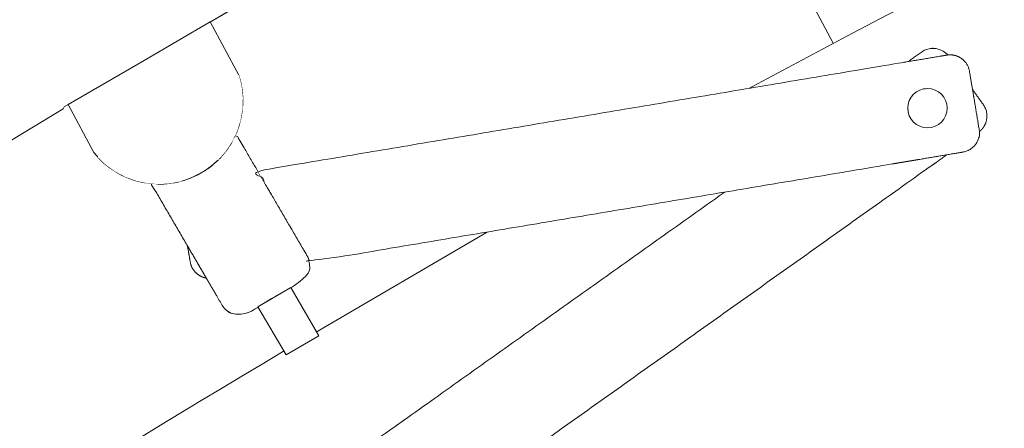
# Model space of a CAD drawing. Header units: metres. Extents: x -45 to 152, y -127 to 99.
# Tile 230 of 256: x -25.795 to -25.494, y -9.28 to -9.156. Entities that reach past the tile are written whole.
import ezdxf

# ---------------------------------------------------------------- set-up
doc = ezdxf.new("R2010")
doc.units = ezdxf.units.M
doc.linetypes.add('Raster 01', pattern=[2, 1, -1])
doc.layers.add('_1.35m (3D)', color=7, linetype='Continuous', lineweight=9)
doc.layers.add('_OG 2 (2D)', color=7, linetype='Continuous', lineweight=9)
doc.layers.add('ACTES-Einrichtung Aufsicht.', color=7, linetype='Continuous', lineweight=9, true_color=0xa6a6a6)
doc.layers.add('AV1-Raster', color=7, linetype='Raster 01', lineweight=9, true_color=0xa6a6a6)

# ---------------------------------------------------------------- blocks, each defined once
blk = doc.blocks.new('Group-2')
at = {"layer": 'AV1-Raster'}
blk.add_line((-25.65, -22.95), (-25.65, 1.35), dxfattribs=at)
blk = doc.blocks.new('1.35m (3D)')
at = {"layer": 'AV1-Raster', "color": 7}
blk.add_blockref('Group-2', (0, 0), dxfattribs=at)
blk = doc.blocks.new('Group-98')
at = {"color": 255, "transparency": 33554687}
blk.add_wipeout([(-25.20296, -10.12188), (-25.18909, -10.11381), (-25.17519, -10.1058), (-25.16126, -10.09784), (-25.1473, -10.08994), (-25.1333, -10.0821), (-25.11927, -10.07431), (-25.10521, -10.06658), (-25.09113, -10.05891), (-24.99266, -10.00728), (-24.8928, -9.95839), (-24.79163, -9.91228), (-24.68922, -9.869), (-24.58565, -9.82857), (-24.48099, -9.79102), (-24.37534, -9.75639), (-24.26877, -9.72469), (-24.26209, -9.72033), (-24.25619, -9.71496), (-24.25122, -9.70871), (-24.2473, -9.70176), (-24.24455, -9.69427), (-24.24301, -9.68644), (-24.24275, -9.67846), (-24.24375, -9.67054), (-24.24377, -9.67048), (-24.24378, -9.67042), (-24.2438, -9.67036), (-24.24381, -9.67029), (-24.24382, -9.67023), (-24.24384, -9.67017), (-24.24385, -9.6701), (-24.24386, -9.67004), (-24.45971, -8.63864), (-24.46271, -8.62938), (-24.46746, -8.62088), (-24.47376, -8.61346), (-24.48138, -8.60741), (-24.49003, -8.60294), (-24.49938, -8.60023), (-24.50908, -8.59939), (-24.51876, -8.60044), (-24.85258, -8.68571), (-25.17859, -8.7972), (-25.49472, -8.93421), (-25.79898, -9.09587), (-26.08946, -9.28116), (-26.36431, -9.48892), (-26.62182, -9.71784), (-26.86034, -9.96647), (-26.86039, -9.96653), (-26.86044, -9.96658), (-26.86049, -9.96664), (-26.86054, -9.9667), (-26.86059, -9.96676), (-26.86064, -9.96682), (-26.86069, -9.96687), (-26.86074, -9.96693), (-26.86033, -9.96647), (-26.866, -9.97438), (-26.87003, -9.98324), (-26.87227, -9.99271), (-26.87263, -10.00244), (-26.87109, -10.01205), (-26.86772, -10.02119), (-26.86265, -10.02949), (-26.85606, -10.03666), (-26.07075, -10.73932), (-26.0645, -10.74408), (-26.05758, -10.74781), (-26.05016, -10.7504), (-26.04243, -10.7518), (-26.03458, -10.75197), (-26.02679, -10.75091), (-26.01926, -10.74865), (-26.01219, -10.74523), (-25.9201, -10.65629), (-25.82522, -10.57033), (-25.72765, -10.48744), (-25.62748, -10.40771), (-25.52482, -10.33121), (-25.41978, -10.25802), (-25.31245, -10.18822)], dxfattribs=at).dxf.layer = 'ACTES-Einrichtung Aufsicht.'
at = {"layer": 'ACTES-Einrichtung Aufsicht.', "transparency": 33554534, "flags": 128}
blk.add_lwpolyline([(-25.20296, -10.12188, -0.008083), (-25.09113, -10.05891, -0.055453), (-24.26877, -9.72469, 0.330906), (-24.24375, -9.67054, -0.002569), (-24.24386, -9.67004), (-24.45971, -8.63864, 0.41107), (-24.51876, -8.60044, 0.160224), (-26.86034, -9.96647, 0.00305), (-26.86074, -9.96693), (-26.86033, -9.96647, 0.411112), (-26.85606, -10.03666), (-26.07075, -10.73932, 0.325472), (-26.01219, -10.74523, -0.063875)], format="xyb", close=True, dxfattribs=at)
at = {"layer": 'ACTES-Einrichtung Aufsicht.', "flags": 128}
blk.add_lwpolyline([(-24.94172, -8.8015), (-24.93255, -8.79862, -0.002867), (-24.88825, -8.78472), (-24.88984, -8.78135), (-24.9016, -8.74312, 0.044027), (-25.56754, -9.01394, 0.073959), (-26.54564, -9.71503), (-26.51757, -9.744), (-26.5156, -9.74677, -0.057345), (-25.78143, -9.18289), (-25.7811, -9.18228), (-25.75885, -9.16944, -0.013514), (-25.56754, -9.06321, -0.038853), (-24.98935, -8.81727), (-24.98937, -8.81723), (-24.94174, -8.80146)], format="xyb", close=True, dxfattribs=at)
at = {"color": 255, "transparency": 33554559}
blk.add_wipeout([(-25.7811, -9.18228), (-25.78143, -9.18289), (-25.88001, -9.24397), (-25.9768, -9.30784), (-26.07171, -9.37446), (-26.16468, -9.44378), (-26.25563, -9.51572), (-26.34448, -9.59024), (-26.43116, -9.66728), (-26.5156, -9.74677), (-26.44741, -9.81715), (-26.36324, -9.73797), (-26.27679, -9.66128), (-26.18814, -9.58716), (-26.09736, -9.51565), (-26.00453, -9.44684), (-25.90972, -9.38076), (-25.81302, -9.31749), (-25.71451, -9.25708), (-25.70449, -9.25115), (-25.65228, -9.22067), (-25.57276, -9.17687), (-25.48699, -9.13199), (-25.40014, -9.08923), (-25.31227, -9.0486), (-25.22342, -9.01014), (-25.13367, -8.97387), (-25.04305, -8.93981), (-24.95163, -8.90798), (-24.85945, -8.8784), (-24.86459, -8.86166), (-24.8646, -8.86166), (-24.88838, -8.78476), (-24.94172, -8.8015), (-24.98933, -8.8173), (-24.98933, -8.8173), (-24.98933, -8.81729), (-24.98934, -8.81729), (-24.98934, -8.81728), (-24.98934, -8.81728), (-24.98934, -8.81728), (-24.98935, -8.81727), (-24.98935, -8.81727), (-25.08636, -8.85128), (-25.18248, -8.88774), (-25.27764, -8.92663), (-25.37178, -8.96793), (-25.46484, -9.0116), (-25.55677, -9.05762), (-25.64749, -9.10596), (-25.73696, -9.15659), (-25.75885, -9.16944)], dxfattribs=at).dxf.layer = 'ACTES-Einrichtung Aufsicht.'
at = {"layer": 'ACTES-Einrichtung Aufsicht.'}
blk.add_line((-25.55564, -9.14576), (-25.54658, -9.16288), dxfattribs=at)
at = {"layer": 'ACTES-Einrichtung Aufsicht.', "flags": 128}
blk.add_lwpolyline([(-25.7811, -9.18228), (-25.78143, -9.18289, 0.057345), (-26.5156, -9.74677), (-26.44741, -9.81715, -0.058565), (-25.71451, -9.25708), (-25.70449, -9.25115), (-25.65228, -9.22067), (-25.57276, -9.17687, -0.049045), (-24.85945, -8.8784), (-24.86459, -8.86166), (-24.8646, -8.86166), (-24.88838, -8.78476), (-24.94172, -8.8015), (-24.98933, -8.8173, -0.000416), (-24.98935, -8.81727, 0.050823), (-25.73696, -9.15659), (-25.75885, -9.16944)], format="xyb", close=True, dxfattribs=at)
at = {"color": 255, "transparency": 33554559}
for points in [[(-25.77985, -9.18156), (-25.77205, -9.19625), (-25.76901, -9.19945), (-25.76546, -9.20209), (-25.76151, -9.20407), (-25.75728, -9.20534), (-25.75289, -9.20586), (-25.74847, -9.20561), (-25.74417, -9.20461), (-25.7364, -9.20046), (-25.73316, -9.19745), (-25.7305, -9.19392), (-25.72848, -9.18999), (-25.72718, -9.18576), (-25.72662, -9.18138), (-25.72683, -9.17696), (-25.7278, -9.17265), (-25.72782, -9.17259), (-25.73656, -9.15635), (-25.75668, -9.16816)], [(-25.50408, -9.177), (-25.51164, -9.16644), (-25.51176, -9.16631), (-25.51188, -9.16619), (-25.512, -9.16607), (-25.51213, -9.16595), (-25.51226, -9.16584), (-25.51239, -9.16573), (-25.51253, -9.16562), (-25.51267, -9.16552), (-25.51276, -9.16546), (-25.51284, -9.1654), (-25.51293, -9.16535), (-25.51302, -9.16529), (-25.51311, -9.16524), (-25.5132, -9.16519), (-25.51329, -9.16514), (-25.51339, -9.16509), (-25.51348, -9.16504), (-25.51358, -9.16499), (-25.51367, -9.16495), (-25.51375, -9.16491), (-25.51384, -9.16488), (-25.51392, -9.16484), (-25.51401, -9.16481), (-25.51409, -9.16478), (-25.51417, -9.16476), (-25.51424, -9.16473), (-25.51431, -9.16471), (-25.51439, -9.16469), (-25.51445, -9.16466), (-25.51452, -9.16465), (-25.51459, -9.16463), (-25.51465, -9.16461), (-25.51471, -9.1646), (-25.51477, -9.16458), (-25.51483, -9.16457), (-25.51489, -9.16456), (-25.51495, -9.16454), (-25.51501, -9.16453), (-25.51506, -9.16452), (-25.51512, -9.16451), (-25.51516, -9.16451), (-25.5152, -9.1645), (-25.51524, -9.16449), (-25.51527, -9.16449), (-25.51531, -9.16448), (-25.51535, -9.16448), (-25.51538, -9.16447), (-25.51542, -9.16447), (-25.51545, -9.16447), (-25.51549, -9.16446), (-25.51552, -9.16446), (-25.51555, -9.16445), (-25.51559, -9.16445), (-25.51562, -9.16445), (-25.51564, -9.16445), (-25.51567, -9.16444), (-25.5157, -9.16444), (-25.51573, -9.16444), (-25.51575, -9.16444), (-25.51577, -9.16444), (-25.5158, -9.16444), (-25.51582, -9.16444), (-25.51584, -9.16443), (-25.51586, -9.16443), (-25.51588, -9.16443), (-25.5159, -9.16443), (-25.51592, -9.16443), (-25.51594, -9.16443), (-25.51596, -9.16443), (-25.51598, -9.16443), (-25.516, -9.16443), (-25.51602, -9.16443), (-25.51613, -9.16443), (-25.51624, -9.16443), (-25.51636, -9.16443), (-25.51647, -9.16444), (-25.51658, -9.16445), (-25.51669, -9.16446), (-25.51681, -9.16447), (-25.51692, -9.16448), (-25.51703, -9.1645), (-25.51714, -9.16452), (-25.51726, -9.16454), (-25.51737, -9.16456), (-25.51749, -9.16459), (-25.5176, -9.16461), (-25.51772, -9.16464), (-25.51783, -9.16468), (-25.51795, -9.16471), (-25.51806, -9.16475), (-25.51818, -9.16479), (-25.51829, -9.16483), (-25.51841, -9.16488), (-25.51852, -9.16493), (-25.51863, -9.16498), (-25.51875, -9.16503), (-25.51886, -9.16509), (-25.51896, -9.16514), (-25.51905, -9.16519), (-25.51914, -9.16524), (-25.51921, -9.16528), (-25.51928, -9.16532), (-25.51934, -9.16536), (-25.51939, -9.16539), (-25.51959, -9.16553), (-25.5196, -9.16554), (-25.52372, -9.16847), (-25.69315, -9.28903), (-25.69316, -9.28903), (-25.69335, -9.28917), (-25.69341, -9.28921), (-25.69346, -9.28925), (-25.69352, -9.28931), (-25.69359, -9.28936), (-25.69366, -9.28943), (-25.69374, -9.2895), (-25.69382, -9.28958), (-25.69391, -9.28967), (-25.694, -9.28976), (-25.69408, -9.28985), (-25.69417, -9.28994), (-25.69425, -9.29003), (-25.69432, -9.29012), (-25.6944, -9.29022), (-25.69447, -9.29032), (-25.69455, -9.29041), (-25.69461, -9.29051), (-25.69468, -9.29061), (-25.69474, -9.29071), (-25.69481, -9.29081), (-25.69486, -9.29091), (-25.69492, -9.29101), (-25.69498, -9.29111), (-25.69503, -9.29121), (-25.69508, -9.29131), (-25.69513, -9.29142), (-25.69517, -9.29152), (-25.69522, -9.29162), (-25.69526, -9.29173), (-25.6953, -9.29183), (-25.69534, -9.29194), (-25.69537, -9.29205), (-25.69538, -9.29206), (-25.69539, -9.29208), (-25.69539, -9.2921), (-25.6954, -9.29212), (-25.6954, -9.29214), (-25.69541, -9.29216), (-25.69541, -9.29218), (-25.69542, -9.2922), (-25.69543, -9.29222), (-25.69543, -9.29224), (-25.69544, -9.29226), (-25.69544, -9.29228), (-25.69545, -9.2923), (-25.69546, -9.29233), (-25.69546, -9.29235), (-25.69547, -9.29238), (-25.69548, -9.2924), (-25.69549, -9.29243), (-25.69549, -9.29246), (-25.6955, -9.29249), (-25.69551, -9.29252), (-25.69552, -9.29256), (-25.69552, -9.29259), (-25.69553, -9.29263), (-25.69554, -9.29266), (-25.69555, -9.2927), (-25.69555, -9.29273), (-25.69556, -9.29277), (-25.69557, -9.29281), (-25.69558, -9.29284), (-25.69558, -9.29288), (-25.69559, -9.29292), (-25.6956, -9.29298), (-25.69561, -9.29304), (-25.69562, -9.2931), (-25.69562, -9.29316), (-25.69563, -9.29322), (-25.69564, -9.29328), (-25.69564, -9.29334), (-25.69565, -9.2934), (-25.69565, -9.29346), (-25.69566, -9.29353), (-25.69566, -9.2936), (-25.69567, -9.29367), (-25.69567, -9.29375), (-25.69567, -9.29382), (-25.69567, -9.2939), (-25.69567, -9.29399), (-25.69567, -9.29407), (-25.69567, -9.29416), (-25.69566, -9.29425), (-25.69566, -9.29434), (-25.69565, -9.29444), (-25.69564, -9.29454), (-25.69563, -9.29464), (-25.69561, -9.29475), (-25.6956, -9.29485), (-25.69558, -9.29496), (-25.69556, -9.29506), (-25.69554, -9.29516), (-25.69552, -9.29526), (-25.69549, -9.29537), (-25.69547, -9.29547), (-25.69544, -9.29556), (-25.69537, -9.29581), (-25.69528, -9.29605), (-25.69518, -9.29628), (-25.69508, -9.29652), (-25.69496, -9.29674), (-25.69484, -9.29697), (-25.6947, -9.29718), (-25.69456, -9.29739), (-25.68413, -9.31206), (-25.68397, -9.31226), (-25.68381, -9.31246), (-25.68364, -9.31265), (-25.68347, -9.31284), (-25.68328, -9.31301), (-25.68309, -9.31318), (-25.68289, -9.31334), (-25.68269, -9.31349), (-25.6826, -9.31355), (-25.68252, -9.31361), (-25.68243, -9.31366), (-25.68234, -9.31372), (-25.68225, -9.31377), (-25.68216, -9.31382), (-25.68206, -9.31387), (-25.68197, -9.31392), (-25.68187, -9.31397), (-25.68178, -9.31401), (-25.68169, -9.31406), (-25.6816, -9.3141), (-25.68152, -9.31413), (-25.68143, -9.31417), (-25.68135, -9.3142), (-25.68127, -9.31423), (-25.68119, -9.31425), (-25.68112, -9.31428), (-25.68104, -9.3143), (-25.68097, -9.31432), (-25.6809, -9.31434), (-25.68084, -9.31436), (-25.68077, -9.31438), (-25.68071, -9.3144), (-25.68065, -9.31441), (-25.68059, -9.31443), (-25.68053, -9.31444), (-25.68047, -9.31445), (-25.68041, -9.31446), (-25.68035, -9.31448), (-25.68029, -9.31449), (-25.68023, -9.3145), (-25.6802, -9.3145), (-25.68016, -9.31451), (-25.68012, -9.31452), (-25.68009, -9.31452), (-25.68005, -9.31453), (-25.68001, -9.31453), (-25.67998, -9.31454), (-25.67994, -9.31454), (-25.6799, -9.31454), (-25.67987, -9.31455), (-25.67984, -9.31455), (-25.6798, -9.31455), (-25.67977, -9.31456), (-25.67974, -9.31456), (-25.67971, -9.31456), (-25.67968, -9.31456), (-25.67966, -9.31457), (-25.67963, -9.31457), (-25.67961, -9.31457), (-25.67958, -9.31457), (-25.67956, -9.31457), (-25.67954, -9.31457), (-25.67952, -9.31457), (-25.6795, -9.31458), (-25.67948, -9.31458), (-25.67946, -9.31458), (-25.67944, -9.31458), (-25.67942, -9.31458), (-25.6794, -9.31458), (-25.67938, -9.31458), (-25.67936, -9.31458), (-25.67934, -9.31458), (-25.67923, -9.31458), (-25.67911, -9.31458), (-25.679, -9.31458), (-25.67889, -9.31457), (-25.67878, -9.31456), (-25.67866, -9.31455), (-25.67855, -9.31454), (-25.67844, -9.31453), (-25.67833, -9.31451), (-25.67821, -9.31449), (-25.6781, -9.31447), (-25.67799, -9.31445), (-25.67787, -9.31442), (-25.67776, -9.3144), (-25.67764, -9.31436), (-25.67753, -9.31433), (-25.67741, -9.3143), (-25.6773, -9.31426), (-25.67718, -9.31422), (-25.67707, -9.31418), (-25.67695, -9.31413), (-25.67684, -9.31408), (-25.67672, -9.31403), (-25.67661, -9.31397), (-25.6765, -9.31392), (-25.6764, -9.31387), (-25.67631, -9.31382), (-25.67622, -9.31377), (-25.67614, -9.31373), (-25.67608, -9.31369), (-25.67602, -9.31365), (-25.67596, -9.31361), (-25.67577, -9.31348), (-25.67576, -9.31347), (-25.66588, -9.30644), (-25.67375, -9.29297), (-25.6741, -9.29227), (-25.67435, -9.29152), (-25.67451, -9.29075), (-25.67457, -9.28997), (-25.67452, -9.28919), (-25.67437, -9.28842), (-25.67412, -9.28767), (-25.67334, -9.28631), (-25.67283, -9.28572), (-25.67224, -9.2852), (-25.67159, -9.28476), (-25.67089, -9.28441), (-25.67015, -9.28415), (-25.66938, -9.284), (-25.66781, -9.28399), (-25.66704, -9.28414), (-25.6663, -9.28439), (-25.66559, -9.28473), (-25.66494, -9.28517), (-25.66434, -9.28568), (-25.66382, -9.28627), (-25.66338, -9.28692), (-25.65606, -9.29946), (-25.51194, -9.19691), (-25.51196, -9.19691), (-25.50196, -9.1898), (-25.50189, -9.18974), (-25.50181, -9.18967), (-25.50173, -9.1896), (-25.50165, -9.18953), (-25.50157, -9.18946), (-25.5015, -9.18939), (-25.50142, -9.18931), (-25.50135, -9.18924), (-25.50127, -9.18916), (-25.5012, -9.18908), (-25.50113, -9.189), (-25.50106, -9.18891), (-25.50099, -9.18883), (-25.50092, -9.18874), (-25.50085, -9.18865), (-25.50079, -9.18856), (-25.50073, -9.18847), (-25.50066, -9.18838), (-25.5006, -9.18829), (-25.50055, -9.18819), (-25.50049, -9.18809), (-25.50043, -9.188), (-25.50038, -9.1879), (-25.50033, -9.1878), (-25.50028, -9.18769), (-25.50023, -9.18759), (-25.50019, -9.18749), (-25.50014, -9.18739), (-25.5001, -9.18728), (-25.50006, -9.18718), (-25.50002, -9.18707), (-25.49998, -9.18696), (-25.49998, -9.18694), (-25.49997, -9.18693), (-25.49997, -9.18691), (-25.49996, -9.18689), (-25.49995, -9.18687), (-25.49995, -9.18685), (-25.49994, -9.18683), (-25.49994, -9.18681), (-25.49993, -9.18679), (-25.49993, -9.18677), (-25.49992, -9.18675), (-25.49991, -9.18673), (-25.49991, -9.18671), (-25.4999, -9.18668), (-25.49989, -9.18666), (-25.49989, -9.18663), (-25.49988, -9.1866), (-25.49987, -9.18658), (-25.49986, -9.18655), (-25.49986, -9.18652), (-25.49985, -9.18649), (-25.49984, -9.18645), (-25.49983, -9.18642), (-25.49983, -9.18638), (-25.49982, -9.18635), (-25.49981, -9.18631), (-25.4998, -9.18628), (-25.4998, -9.18624), (-25.49979, -9.1862), (-25.49978, -9.18617), (-25.49978, -9.18613), (-25.49977, -9.18609), (-25.49976, -9.18603), (-25.49975, -9.18597), (-25.49974, -9.18591), (-25.49973, -9.18585), (-25.49973, -9.18579), (-25.49972, -9.18573), (-25.49971, -9.18567), (-25.49971, -9.18561), (-25.4997, -9.18554), (-25.4997, -9.18548), (-25.49969, -9.18541), (-25.49969, -9.18534), (-25.49969, -9.18526), (-25.49969, -9.18519), (-25.49969, -9.18511), (-25.49969, -9.18502), (-25.49969, -9.18494), (-25.49969, -9.18485), (-25.49969, -9.18476), (-25.4997, -9.18466), (-25.49971, -9.18457), (-25.49972, -9.18447), (-25.49973, -9.18437), (-25.49974, -9.18426), (-25.49976, -9.18416), (-25.49978, -9.18405), (-25.4998, -9.18395), (-25.49982, -9.18385), (-25.49984, -9.18374), (-25.49986, -9.18364), (-25.49989, -9.18354), (-25.49992, -9.18344), (-25.49999, -9.1832), (-25.50008, -9.18296), (-25.50017, -9.18272), (-25.50028, -9.18249), (-25.50039, -9.18227), (-25.50052, -9.18204), (-25.50065, -9.18183), (-25.5008, -9.18162)]]:
    blk.add_wipeout(points, dxfattribs=at).dxf.layer = 'ACTES-Einrichtung Aufsicht.'
at = {"layer": 'ACTES-Einrichtung Aufsicht.', "flags": 128}
blk.add_lwpolyline([(-25.77985, -9.18156), (-25.77205, -9.19625, 0.83258), (-25.7278, -9.17265), (-25.72782, -9.17259), (-25.73656, -9.15635), (-25.75668, -9.16816)], format="xyb", close=True, dxfattribs=at)
at = {"layer": 'ACTES-Einrichtung Aufsicht.'}
blk.add_rational_spline([(-25.50408, -9.177), (-25.50786, -9.17172), (-25.51164, -9.16644), (-25.5121, -9.16592), (-25.51267, -9.16552), (-25.51301, -9.16528), (-25.51377, -9.16489), (-25.5144, -9.16467), (-25.51489, -9.16455), (-25.51512, -9.16451), (-25.51527, -9.16449), (-25.51556, -9.16445), (-25.51578, -9.16444), (-25.51594, -9.16443), (-25.51602, -9.16443), (-25.51647, -9.16442), (-25.51737, -9.16454), (-25.51829, -9.16481), (-25.5192, -9.16526), (-25.51949, -9.16546), (-25.51959, -9.16553), (-25.5196, -9.16554), (-25.5196, -9.16554), (-25.52166, -9.167), (-25.52372, -9.16847), (-25.60843, -9.22875), (-25.69315, -9.28903), (-25.69315, -9.28903), (-25.69316, -9.28903), (-25.69326, -9.2891), (-25.69355, -9.28931), (-25.69427, -9.29002), (-25.69482, -9.29081), (-25.69523, -9.29162), (-25.69537, -9.29205), (-25.6954, -9.29212), (-25.69544, -9.29227), (-25.6955, -9.29248), (-25.69556, -9.29277), (-25.69559, -9.29292), (-25.69563, -9.29315), (-25.69567, -9.29365), (-25.69567, -9.29432), (-25.69555, -9.29517), (-25.69544, -9.29556), (-25.69516, -9.29655), (-25.69456, -9.29739), (-25.68934, -9.30473), (-25.68413, -9.31206), (-25.68353, -9.3129), (-25.68269, -9.31349), (-25.68235, -9.31373), (-25.68159, -9.31412), (-25.68095, -9.31434), (-25.68047, -9.31446), (-25.68023, -9.3145), (-25.68008, -9.31452), (-25.67979, -9.31456), (-25.67958, -9.31457), (-25.67942, -9.31458), (-25.67934, -9.31458), (-25.67889, -9.31459), (-25.67799, -9.31447), (-25.67706, -9.3142), (-25.67616, -9.31375), (-25.67586, -9.31355), (-25.67577, -9.31348), (-25.67576, -9.31347), (-25.67576, -9.31347), (-25.67082, -9.30996), (-25.66588, -9.30644), (-25.66981, -9.29971), (-25.67375, -9.29297), (-25.67549, -9.28998), (-25.67378, -9.28697), (-25.67206, -9.28396), (-25.66859, -9.28394), (-25.66513, -9.28393), (-25.66338, -9.28692), (-25.65972, -9.29319), (-25.65606, -9.29946), (-25.584, -9.24818), (-25.51194, -9.19691), (-25.51195, -9.19691), (-25.51196, -9.19691), (-25.50696, -9.19336), (-25.50196, -9.1898), (-25.50164, -9.18955), (-25.50105, -9.18892), (-25.50053, -9.1882), (-25.50013, -9.18739), (-25.49998, -9.18696), (-25.49996, -9.18689), (-25.49991, -9.18674), (-25.49986, -9.18653), (-25.49979, -9.18624), (-25.49977, -9.18609), (-25.49973, -9.18586), (-25.49969, -9.18536), (-25.49968, -9.18469), (-25.4998, -9.18384), (-25.49992, -9.18344), (-25.5002, -9.18245), (-25.5008, -9.18162), (-25.50244, -9.17931), (-25.50408, -9.177)], [1, 1, 1, 0.99333317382, 1, 1, 1, 1, 1, 1, 1, 1, 1, 1, 1, 1, 1, 1, 1, 1, 1, 1, 1, 1, 1, 1, 1, 1, 1, 1, 1, 1, 1, 1, 1, 1, 1, 1, 1, 1, 1, 1, 1, 1, 1, 0.985598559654, 1, 1, 1, 0.985598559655, 1, 1, 1, 1, 1, 1, 1, 1, 1, 1, 1, 1, 1, 1, 1, 1, 1, 1, 1, 1, 1, 1, 1, 0.866022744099, 1, 0.866022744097, 1, 0.866022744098, 1, 1, 1, 1, 1, 1, 1, 1, 1, 1, 1, 1, 1, 1, 1, 1, 1, 1, 1, 1, 1, 1, 1, 1, 0.985598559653, 1, 1, 1], degree=2, knots=[0, 0, 0, 0.004254, 0.004254, 0.004707, 0.004707, 0.004977, 0.005247, 0.005516, 0.005786, 0.005786, 0.005957, 0.006128, 0.006299, 0.00647, 0.00647, 0.007448, 0.008425, 0.009402, 0.010379, 0.010878, 0.010878, 0.010898, 0.010898, 0.021336, 0.021336, 0.450963, 0.450963, 0.450982, 0.450982, 0.451481, 0.452458, 0.453436, 0.454413, 0.45539, 0.45539, 0.455561, 0.455732, 0.455903, 0.456074, 0.456074, 0.456344, 0.456614, 0.456884, 0.457153, 0.457153, 0.457818, 0.457818, 0.463715, 0.463715, 0.46438, 0.46438, 0.46465, 0.46492, 0.465189, 0.465459, 0.465459, 0.46563, 0.465801, 0.465972, 0.466144, 0.466144, 0.467121, 0.468098, 0.469075, 0.470052, 0.470551, 0.470551, 0.470571, 0.470571, 0.495613, 0.495613, 0.527849, 0.527849, 0.540245, 0.540245, 0.552642, 0.552642, 0.565038, 0.565038, 0.595034, 0.595034, 0.960479, 0.960479, 0.960516, 0.960516, 0.985858, 0.985858, 0.987545, 0.989232, 0.990918, 0.992605, 0.992605, 0.9929, 0.993195, 0.993491, 0.993786, 0.993786, 0.994251, 0.994717, 0.995183, 0.995648, 0.995648, 0.996795, 0.996795, 1, 1, 1], dxfattribs=at)
at = {"color": 255, "transparency": 33554559}
blk.add_wipeout([(-25.72623, -9.1948), (-25.72871, -9.19054), (-25.73059, -9.19407), (-25.733, -9.19727), (-25.73589, -9.20005), (-25.73917, -9.20235), (-25.74277, -9.2041), (-25.7466, -9.20527), (-25.75057, -9.20582), (-25.75457, -9.20575), (-25.73298, -9.24274), (-25.73297, -9.24275), (-25.73285, -9.24296), (-25.73282, -9.24301), (-25.73278, -9.24307), (-25.73273, -9.24314), (-25.73268, -9.24321), (-25.73262, -9.24329), (-25.73256, -9.24337), (-25.73248, -9.24346), (-25.73241, -9.24355), (-25.73233, -9.24365), (-25.73224, -9.24374), (-25.73216, -9.24383), (-25.73207, -9.24392), (-25.73199, -9.24401), (-25.7319, -9.24409), (-25.73181, -9.24418), (-25.73172, -9.24426), (-25.73163, -9.24433), (-25.73153, -9.24441), (-25.73144, -9.24448), (-25.73135, -9.24455), (-25.73125, -9.24462), (-25.73116, -9.24468), (-25.73106, -9.24475), (-25.73097, -9.24481), (-25.73087, -9.24487), (-25.73077, -9.24492), (-25.73068, -9.24498), (-25.73058, -9.24503), (-25.73048, -9.24508), (-25.73037, -9.24513), (-25.73027, -9.24518), (-25.73017, -9.24523), (-25.73015, -9.24523), (-25.73013, -9.24524), (-25.73011, -9.24525), (-25.7301, -9.24526), (-25.73008, -9.24527), (-25.73006, -9.24527), (-25.73004, -9.24528), (-25.73002, -9.24529), (-25.73, -9.24529), (-25.72998, -9.2453), (-25.72996, -9.24531), (-25.72994, -9.24532), (-25.72992, -9.24533), (-25.7299, -9.24534), (-25.72987, -9.24535), (-25.72985, -9.24535), (-25.72982, -9.24536), (-25.72979, -9.24537), (-25.72977, -9.24538), (-25.72974, -9.24539), (-25.7297, -9.2454), (-25.72967, -9.24541), (-25.72964, -9.24543), (-25.72961, -9.24544), (-25.72957, -9.24545), (-25.72954, -9.24546), (-25.7295, -9.24547), (-25.72946, -9.24548), (-25.72943, -9.24549), (-25.72939, -9.2455), (-25.72936, -9.24551), (-25.72932, -9.24552), (-25.72926, -9.24553), (-25.7292, -9.24555), (-25.72914, -9.24556), (-25.72909, -9.24558), (-25.72903, -9.24559), (-25.72897, -9.2456), (-25.7289, -9.24561), (-25.72884, -9.24562), (-25.72878, -9.24563), (-25.72872, -9.24565), (-25.72865, -9.24566), (-25.72858, -9.24566), (-25.7285, -9.24567), (-25.72843, -9.24568), (-25.72835, -9.24569), (-25.72826, -9.2457), (-25.72818, -9.24571), (-25.72809, -9.24571), (-25.728, -9.24571), (-25.72791, -9.24572), (-25.72781, -9.24572), (-25.72771, -9.24572), (-25.72761, -9.24571), (-25.7275, -9.24571), (-25.7274, -9.2457), (-25.72729, -9.24569), (-25.72718, -9.24568), (-25.72708, -9.24567), (-25.72698, -9.24566), (-25.72687, -9.24565), (-25.72677, -9.24563), (-25.72667, -9.24561), (-25.72642, -9.24556), (-25.72617, -9.24549), (-25.72593, -9.24542), (-25.72569, -9.24534), (-25.72545, -9.24524), (-25.72522, -9.24514), (-25.72499, -9.24502), (-25.72477, -9.2449), (-25.70922, -9.23582), (-25.70901, -9.23569), (-25.7088, -9.23555), (-25.70859, -9.2354), (-25.70839, -9.23524), (-25.7082, -9.23507), (-25.70802, -9.23489), (-25.70784, -9.23471), (-25.70767, -9.23452), (-25.7076, -9.23444), (-25.70754, -9.23436), (-25.70748, -9.23428), (-25.70741, -9.23419), (-25.70735, -9.23411), (-25.70729, -9.23402), (-25.70723, -9.23393), (-25.70718, -9.23384), (-25.70712, -9.23375), (-25.70707, -9.23367), (-25.70702, -9.23358), (-25.70697, -9.2335), (-25.70693, -9.23341), (-25.70688, -9.23333), (-25.70685, -9.23325), (-25.70681, -9.23318), (-25.70678, -9.2331), (-25.70674, -9.23303), (-25.70671, -9.23296), (-25.70669, -9.23289), (-25.70666, -9.23282), (-25.70663, -9.23276), (-25.70661, -9.23269), (-25.70659, -9.23263), (-25.70657, -9.23257), (-25.70655, -9.23252), (-25.70653, -9.23246), (-25.70651, -9.2324), (-25.7065, -9.23234), (-25.70648, -9.23228), (-25.70646, -9.23222), (-25.70645, -9.23217), (-25.70644, -9.23213), (-25.70643, -9.23209), (-25.70642, -9.23206), (-25.70641, -9.23202), (-25.7064, -9.23199), (-25.70639, -9.23195), (-25.70639, -9.23191), (-25.70638, -9.23188), (-25.70637, -9.23184), (-25.70636, -9.23181), (-25.70636, -9.23178), (-25.70635, -9.23174), (-25.70635, -9.23171), (-25.70634, -9.23168), (-25.70634, -9.23165), (-25.70633, -9.23163), (-25.70633, -9.2316), (-25.70632, -9.23157), (-25.70632, -9.23155), (-25.70632, -9.23153), (-25.70631, -9.2315), (-25.70631, -9.23148), (-25.70631, -9.23146), (-25.7063, -9.23144), (-25.7063, -9.23142), (-25.7063, -9.2314), (-25.7063, -9.23138), (-25.70629, -9.23136), (-25.70629, -9.23134), (-25.70629, -9.23132), (-25.70629, -9.2313), (-25.70628, -9.23128), (-25.70627, -9.23117), (-25.70626, -9.23106), (-25.70626, -9.23095), (-25.70625, -9.23083), (-25.70625, -9.23072), (-25.70625, -9.23061), (-25.70625, -9.2305), (-25.70626, -9.23038), (-25.70626, -9.23027), (-25.70627, -9.23015), (-25.70628, -9.23004), (-25.70629, -9.22992), (-25.70631, -9.22981), (-25.70633, -9.22969), (-25.70635, -9.22957), (-25.70637, -9.22946), (-25.70639, -9.22934), (-25.70642, -9.22922), (-25.70645, -9.2291), (-25.70648, -9.22898), (-25.70652, -9.22887), (-25.70656, -9.22875), (-25.7066, -9.22863), (-25.70664, -9.22851), (-25.70669, -9.2284), (-25.70673, -9.22829), (-25.70677, -9.22819), (-25.70681, -9.22811), (-25.70684, -9.22803), (-25.70688, -9.22795), (-25.70691, -9.22789), (-25.70694, -9.22783), (-25.70706, -9.22763), (-25.70707, -9.22762)], dxfattribs=at).dxf.layer = 'ACTES-Einrichtung Aufsicht.'
at = {"layer": 'ACTES-Einrichtung Aufsicht.'}
blk.add_rational_spline([(-25.72623, -9.1948), (-25.72747, -9.19267), (-25.72871, -9.19054), (-25.73611, -9.20755), (-25.75457, -9.20575), (-25.74377, -9.22425), (-25.73298, -9.24274), (-25.73297, -9.24275), (-25.73297, -9.24275), (-25.73291, -9.24285), (-25.73273, -9.24316), (-25.73209, -9.24394), (-25.73135, -9.24457), (-25.73058, -9.24505), (-25.73017, -9.24523), (-25.7301, -9.24526), (-25.72995, -9.24532), (-25.72975, -9.24539), (-25.72947, -9.24548), (-25.72932, -9.24552), (-25.72909, -9.24558), (-25.7286, -9.24567), (-25.72793, -9.24573), (-25.72707, -9.24569), (-25.72667, -9.24561), (-25.72566, -9.24542), (-25.72477, -9.2449), (-25.717, -9.24036), (-25.70922, -9.23582), (-25.70834, -9.2353), (-25.70767, -9.23452), (-25.7074, -9.23421), (-25.70695, -9.23348), (-25.70667, -9.23287), (-25.70651, -9.2324), (-25.70645, -9.23217), (-25.70641, -9.23202), (-25.70635, -9.23173), (-25.70631, -9.23152), (-25.70629, -9.23136), (-25.70628, -9.23128), (-25.70624, -9.23084), (-25.70628, -9.22993), (-25.70646, -9.22898), (-25.70682, -9.22804), (-25.707, -9.22773), (-25.70706, -9.22763), (-25.70707, -9.22762), (-25.70707, -9.22762), (-25.71665, -9.21121), (-25.72623, -9.1948)], [1, 1, 1, 0.808687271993, 1, 1, 1, 1, 1, 1, 1, 1, 1, 1, 1, 1, 1, 1, 1, 1, 1, 1, 1, 1, 1, 0.985598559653, 1, 1, 1, 0.985598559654, 1, 1, 1, 1, 1, 1, 1, 1, 1, 1, 1, 1, 1, 1, 1, 1, 1, 1, 1, 1, 1], degree=2, knots=[0, 0, 0, 0.039408, 0.039408, 0.278912, 0.278912, 0.620862, 0.620862, 0.620937, 0.620937, 0.622866, 0.626641, 0.630417, 0.634193, 0.637969, 0.637969, 0.638631, 0.639292, 0.639953, 0.640614, 0.640614, 0.641656, 0.642699, 0.643741, 0.644783, 0.644783, 0.647352, 0.647352, 0.67014, 0.67014, 0.672709, 0.672709, 0.673751, 0.674793, 0.675836, 0.676878, 0.676878, 0.677539, 0.6782, 0.678861, 0.679523, 0.679523, 0.683299, 0.687075, 0.69085, 0.694626, 0.696555, 0.696555, 0.69663, 0.69663, 1, 1, 1], dxfattribs=at)
at = {"color": 255, "transparency": 33554559}
for points in [[(-25.70694, -9.22783), (-25.70691, -9.22789), (-25.70688, -9.22795), (-25.70684, -9.22803), (-25.70681, -9.22811), (-25.70677, -9.22819), (-25.70673, -9.22829), (-25.70669, -9.2284), (-25.70664, -9.22851), (-25.7066, -9.22863), (-25.70656, -9.22875), (-25.70652, -9.22887), (-25.70648, -9.22898), (-25.70645, -9.2291), (-25.70642, -9.22922), (-25.70639, -9.22934), (-25.70637, -9.22946), (-25.70636, -9.22947), (-25.70636, -9.22949), (-25.70636, -9.22951), (-25.70635, -9.22953), (-25.70635, -9.22954), (-25.70635, -9.22956), (-25.70634, -9.22958), (-25.70634, -9.2296), (-25.50696, -9.19607), (-25.50695, -9.19607), (-25.50671, -9.19603), (-25.50665, -9.19602), (-25.50658, -9.196), (-25.5065, -9.19598), (-25.50642, -9.19596), (-25.50632, -9.19593), (-25.50622, -9.1959), (-25.50612, -9.19587), (-25.506, -9.19583), (-25.50588, -9.19578), (-25.50576, -9.19574), (-25.50565, -9.19569), (-25.50554, -9.19565), (-25.50542, -9.1956), (-25.50531, -9.19554), (-25.50521, -9.19549), (-25.5051, -9.19543), (-25.50499, -9.19537), (-25.50489, -9.19531), (-25.50479, -9.19525), (-25.50469, -9.19519), (-25.50459, -9.19512), (-25.5045, -9.19506), (-25.50441, -9.19499), (-25.50432, -9.19492), (-25.50423, -9.19486), (-25.50414, -9.19478), (-25.50405, -9.19471), (-25.50397, -9.19464), (-25.50388, -9.19456), (-25.5038, -9.19448), (-25.50372, -9.19441), (-25.50364, -9.19433), (-25.50363, -9.19431), (-25.50361, -9.1943), (-25.5036, -9.19428), (-25.50359, -9.19427), (-25.50357, -9.19425), (-25.50356, -9.19424), (-25.50355, -9.19423), (-25.50353, -9.19421), (-25.50352, -9.1942), (-25.50351, -9.19418), (-25.50349, -9.19416), (-25.50348, -9.19415), (-25.50346, -9.19413), (-25.50344, -9.19411), (-25.50343, -9.19409), (-25.50341, -9.19407), (-25.50339, -9.19405), (-25.50337, -9.19403), (-25.50335, -9.194), (-25.50333, -9.19398), (-25.50331, -9.19395), (-25.50329, -9.19393), (-25.50327, -9.1939), (-25.50325, -9.19387), (-25.50322, -9.19384), (-25.5032, -9.19382), (-25.50318, -9.19379), (-25.50316, -9.19376), (-25.50313, -9.19373), (-25.50311, -9.1937), (-25.50309, -9.19367), (-25.50307, -9.19364), (-25.50303, -9.19359), (-25.503, -9.19354), (-25.50296, -9.19349), (-25.50293, -9.19344), (-25.5029, -9.19338), (-25.50287, -9.19333), (-25.50283, -9.19328), (-25.5028, -9.19323), (-25.50277, -9.19317), (-25.50274, -9.19311), (-25.5027, -9.19305), (-25.50267, -9.19299), (-25.50263, -9.19292), (-25.5026, -9.19286), (-25.50256, -9.19278), (-25.50253, -9.19271), (-25.50249, -9.19263), (-25.50245, -9.19255), (-25.50242, -9.19247), (-25.50238, -9.19238), (-25.50235, -9.19229), (-25.50231, -9.1922), (-25.50228, -9.1921), (-25.50225, -9.192), (-25.50221, -9.1919), (-25.50218, -9.1918), (-25.50216, -9.1917), (-25.50213, -9.1916), (-25.50211, -9.19149), (-25.50208, -9.19139), (-25.50206, -9.19129), (-25.50204, -9.19119), (-25.50202, -9.19102), (-25.50199, -9.19084), (-25.50198, -9.19067), (-25.50196, -9.1905), (-25.50196, -9.19032), (-25.50195, -9.19015), (-25.50196, -9.18998), (-25.50196, -9.1898), (-25.50408, -9.177), (-25.50502, -9.17141), (-25.50507, -9.17116), (-25.50513, -9.17091), (-25.5052, -9.17067), (-25.50528, -9.17042), (-25.50536, -9.17018), (-25.50546, -9.16995), (-25.50557, -9.16972), (-25.50569, -9.16949), (-25.50574, -9.1694), (-25.5058, -9.16931), (-25.50585, -9.16923), (-25.50591, -9.16914), (-25.50596, -9.16905), (-25.50602, -9.16896), (-25.50609, -9.16888), (-25.50615, -9.16879), (-25.50621, -9.16871), (-25.50628, -9.16863), (-25.50634, -9.16855), (-25.5064, -9.16848), (-25.50646, -9.16841), (-25.50652, -9.16834), (-25.50658, -9.16827), (-25.50664, -9.16821), (-25.5067, -9.16816), (-25.50676, -9.1681), (-25.50682, -9.16805), (-25.50687, -9.168), (-25.50692, -9.16795), (-25.50697, -9.1679), (-25.50702, -9.16786), (-25.50707, -9.16782), (-25.50712, -9.16778), (-25.50717, -9.16774), (-25.50722, -9.1677), (-25.50727, -9.16766), (-25.50731, -9.16762), (-25.50736, -9.16759), (-25.50741, -9.16755), (-25.50746, -9.16752), (-25.50749, -9.16749), (-25.50752, -9.16747), (-25.50755, -9.16745), (-25.50758, -9.16743), (-25.50761, -9.16741), (-25.50764, -9.16739), (-25.50767, -9.16737), (-25.50771, -9.16735), (-25.50774, -9.16733), (-25.50777, -9.16731), (-25.50779, -9.16729), (-25.50782, -9.16728), (-25.50785, -9.16726), (-25.50787, -9.16725), (-25.5079, -9.16723), (-25.50792, -9.16722), (-25.50795, -9.1672), (-25.50797, -9.16719), (-25.50799, -9.16718), (-25.50801, -9.16717), (-25.50803, -9.16716), (-25.50805, -9.16714), (-25.50807, -9.16713), (-25.50809, -9.16713), (-25.5081, -9.16712), (-25.50812, -9.16711), (-25.50814, -9.1671), (-25.50816, -9.16709), (-25.50817, -9.16708), (-25.50819, -9.16707), (-25.50821, -9.16706), (-25.50823, -9.16705), (-25.50833, -9.167), (-25.50843, -9.16695), (-25.50853, -9.16691), (-25.50864, -9.16686), (-25.50874, -9.16682), (-25.50885, -9.16678), (-25.50895, -9.16674), (-25.50906, -9.16671), (-25.50917, -9.16667), (-25.50928, -9.16664), (-25.50939, -9.16661), (-25.5095, -9.16658), (-25.50962, -9.16655), (-25.50973, -9.16653), (-25.50985, -9.1665), (-25.50997, -9.16648), (-25.51009, -9.16646), (-25.51021, -9.16645), (-25.51033, -9.16643), (-25.51045, -9.16642), (-25.51057, -9.16641), (-25.5107, -9.16641), (-25.51082, -9.16641), (-25.51095, -9.1664), (-25.51106, -9.16641), (-25.51116, -9.16641), (-25.51126, -9.16641), (-25.51135, -9.16641), (-25.51143, -9.16642), (-25.51151, -9.16643), (-25.51158, -9.16643), (-25.51164, -9.16644), (-25.52372, -9.16847), (-25.72212, -9.20183), (-25.70707, -9.22762), (-25.70706, -9.22763)], [(-25.72782, -9.17259), (-25.72698, -9.17599), (-25.72661, -9.17948), (-25.72673, -9.18299), (-25.72733, -9.18645), (-25.7284, -9.18979), (-25.72992, -9.19296), (-25.73186, -9.19588), (-25.73418, -9.19852), (-25.7521, -9.18037)], [(-25.73298, -9.24274), (-25.73298, -9.24274), (-25.73298, -9.24274), (-25.73297, -9.24274), (-25.73297, -9.24275), (-25.73297, -9.24275), (-25.73297, -9.24275), (-25.73297, -9.24275), (-25.73297, -9.24275), (-25.73297, -9.24275), (-25.73296, -9.24276), (-25.73295, -9.24278), (-25.73294, -9.2428), (-25.73292, -9.24283), (-25.7329, -9.24287), (-25.73288, -9.24291), (-25.73285, -9.24296), (-25.73282, -9.24301), (-25.73278, -9.24307), (-25.73273, -9.24314), (-25.73268, -9.24321), (-25.73262, -9.24329), (-25.73256, -9.24337), (-25.73248, -9.24346), (-25.73241, -9.24355), (-25.73233, -9.24365), (-25.73224, -9.24374), (-25.73216, -9.24383), (-25.73207, -9.24392), (-25.73199, -9.24401), (-25.7319, -9.24409), (-25.73181, -9.24418), (-25.73172, -9.24426), (-25.73163, -9.24433), (-25.73153, -9.24441), (-25.73144, -9.24448), (-25.73135, -9.24455), (-25.73125, -9.24462), (-25.73116, -9.24468), (-25.73106, -9.24475), (-25.73097, -9.24481), (-25.73087, -9.24487), (-25.73077, -9.24492), (-25.73068, -9.24498), (-25.73058, -9.24503), (-25.73048, -9.24508), (-25.73037, -9.24513), (-25.73027, -9.24518), (-25.73017, -9.24523)]]:
    blk.add_wipeout(points, dxfattribs=at).dxf.layer = 'ACTES-Einrichtung Aufsicht.'
at = {"layer": 'ACTES-Einrichtung Aufsicht.'}
blk.add_rational_spline([(-25.70694, -9.22783), (-25.70682, -9.22804), (-25.70646, -9.22898), (-25.70635, -9.22953), (-25.70634, -9.2296), (-25.60665, -9.21283), (-25.50696, -9.19607), (-25.50695, -9.19607), (-25.50695, -9.19607), (-25.50683, -9.19605), (-25.50648, -9.19599), (-25.50552, -9.19566), (-25.50468, -9.1952), (-25.50396, -9.19465), (-25.50364, -9.19433), (-25.50359, -9.19427), (-25.50348, -9.19415), (-25.50334, -9.19399), (-25.50316, -9.19376), (-25.50307, -9.19364), (-25.50293, -9.19344), (-25.50267, -9.19301), (-25.50238, -9.19241), (-25.50212, -9.19159), (-25.50204, -9.19119), (-25.50192, -9.1905), (-25.50196, -9.1898), (-25.50302, -9.1834), (-25.50408, -9.177), (-25.50455, -9.1742), (-25.50502, -9.17141), (-25.50519, -9.17039), (-25.50569, -9.16949), (-25.50589, -9.16913), (-25.50641, -9.16845), (-25.50688, -9.16798), (-25.50726, -9.16766), (-25.50746, -9.16752), (-25.50758, -9.16743), (-25.50783, -9.16727), (-25.50802, -9.16716), (-25.50816, -9.16709), (-25.50823, -9.16705), (-25.50863, -9.16685), (-25.50949, -9.16656), (-25.51044, -9.1664), (-25.5114, -9.16641), (-25.51164, -9.16644), (-25.51768, -9.16745), (-25.52372, -9.16847), (-25.62292, -9.18515), (-25.72212, -9.20183), (-25.71459, -9.21472), (-25.70707, -9.22762), (-25.70707, -9.22762), (-25.70706, -9.22763), (-25.707, -9.22773), (-25.70694, -9.22783)], [1, 1, 1, 1, 1, 1, 1, 1, 1, 1, 1, 1, 1, 1, 1, 1, 1, 1, 1, 1, 1, 1, 1, 1, 1, 0.993264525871, 1, 1, 1, 1, 1, 0.985598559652, 1, 1, 1, 1, 1, 1, 1, 1, 1, 1, 1, 1, 1, 1, 1, 1, 1, 1, 1, 1, 1, 1, 1, 1, 1, 1], degree=2, knots=[0, 0, 0, 0.002202, 0.004404, 0.00473, 0.00473, 0.471304, 0.471304, 0.471326, 0.471326, 0.471883, 0.472975, 0.474066, 0.475158, 0.476249, 0.476249, 0.476441, 0.476632, 0.476823, 0.477014, 0.477014, 0.477315, 0.477616, 0.477918, 0.478219, 0.478219, 0.478728, 0.478728, 0.483477, 0.483477, 0.485551, 0.485551, 0.486293, 0.486293, 0.486595, 0.486896, 0.487197, 0.487498, 0.487498, 0.48769, 0.487881, 0.488072, 0.488263, 0.488263, 0.489354, 0.490446, 0.491537, 0.492524, 0.492524, 0.518042, 0.518042, 0.937256, 0.937256, 0.999477, 0.999477, 0.999497, 0.999497, 1, 1, 1], dxfattribs=at)
blk.add_open_spline([(-25.73298, -9.24274), (-25.73297, -9.24275), (-25.73297, -9.24275), (-25.73273, -9.24316), (-25.73209, -9.24394), (-25.73135, -9.24457), (-25.73058, -9.24505), (-25.73017, -9.24523)], degree=2, dxfattribs=at)
at = {"color": 255, "transparency": 33554559}
blk.add_wipeout([(-25.74523, -9.20493), (-25.74867, -9.20564), (-25.75217, -9.20587), (-25.75567, -9.20562), (-25.75911, -9.20489), (-25.76241, -9.20369), (-25.76551, -9.20206), (-25.76836, -9.20001), (-25.77091, -9.19759), (-25.7521, -9.18037)], dxfattribs=at).dxf.layer = 'ACTES-Einrichtung Aufsicht.'
for points in [[(-25.52374, -9.18371), (-25.52273, -9.17923), (-25.51885, -9.17678), (-25.51437, -9.17778), (-25.51192, -9.18166), (-25.51292, -9.18615), (-25.51681, -9.1886), (-25.52129, -9.18759)], [(-25.39241, -9.23411), (-25.27789, -9.21016), (-25.2762, -9.21056), (-25.27267, -9.21661), (-25.23606, -9.21963), (-25.23435, -9.22008), (-25.23006, -9.22769), (-25.23309, -9.22905), (-25.23143, -9.23188), (-25.22828, -9.23047), (-25.22506, -9.23606), (-25.22553, -9.23743), (-25.24892, -9.24801), (-25.31564, -9.27922), (-25.37885, -9.31017), (-25.46785, -9.35633), (-25.54943, -9.40131), (-25.61169, -9.43772), (-25.64983, -9.46033), (-25.69036, -9.48555), (-25.73879, -9.51617), (-25.77104, -9.53728), (-25.83088, -9.5777), (-25.86721, -9.60305), (-25.91609, -9.63818), (-25.93164, -9.64961), (-25.9332, -9.64938), (-25.93646, -9.64385), (-25.93368, -9.6418), (-25.93534, -9.63897), (-25.93811, -9.64102), (-25.94254, -9.63344), (-25.94212, -9.63178), (-25.92671, -9.59838), (-25.93021, -9.59238), (-25.92976, -9.59067), (-25.85258, -9.50273), (-25.67216, -9.39741), (-25.57284, -9.33943)]]:
    blk.add_wipeout(points, dxfattribs=at).dxf.layer = 'ACTES-Einrichtung Aufsicht.'
at = {"layer": 'ACTES-Einrichtung Aufsicht.'}
blk.add_circle((-25.51783, -9.18269), 0.006, dxfattribs=at)
at = {"color": 255, "transparency": 33554559}
blk.add_wipeout([(-25.27789, -9.21016), (-25.27617, -9.21061), (-25.27267, -9.21661), (-25.34175, -9.24901), (-25.40668, -9.28103), (-25.46934, -9.31341), (-25.52878, -9.34551), (-25.60922, -9.39116), (-25.66922, -9.42692), (-25.73534, -9.4681), (-25.79468, -9.50669), (-25.85612, -9.54833), (-25.92671, -9.59838), (-25.93021, -9.59238), (-25.92976, -9.59067), (-25.87472, -9.55156), (-25.83492, -9.52435), (-25.78848, -9.49323), (-25.73684, -9.45958), (-25.67175, -9.4191), (-25.61295, -9.38407), (-25.55487, -9.35084), (-25.50064, -9.32103), (-25.44059, -9.28944), (-25.34856, -9.24337)], dxfattribs=at).dxf.layer = 'ACTES-Einrichtung Aufsicht.'
blk.add_wipeout([(-25.23007, -9.22771), (-25.31856, -9.26869), (-25.39558, -9.30677), (-25.4674, -9.34383), (-25.5386, -9.38314), (-25.59521, -9.41517), (-25.6612, -9.45489), (-25.72645, -9.4958), (-25.79427, -9.54011), (-25.85471, -9.5811), (-25.89828, -9.61197), (-25.93818, -9.6409), (-25.94252, -9.63346), (-25.94206, -9.63173), (-25.83127, -9.5533), (-25.77061, -9.51278), (-25.71189, -9.47445), (-25.66269, -9.44427), (-25.60018, -9.40664), (-25.54198, -9.37371), (-25.49855, -9.34958), (-25.47809, -9.33836), (-25.42064, -9.30823), (-25.37436, -9.28524), (-25.32045, -9.25862), (-25.27725, -9.23835), (-25.23606, -9.21963), (-25.23435, -9.22008), (-25.23006, -9.22769)], dxfattribs=at).dxf.layer = 'ACTES-Einrichtung Aufsicht.'
for points in [[(-25.74266, -9.22962), (-25.74351, -9.22469), (-25.73777, -9.23454), (-25.73788, -9.23451), (-25.73799, -9.23449), (-25.7381, -9.23447), (-25.7382, -9.23444), (-25.73831, -9.23441), (-25.73842, -9.23438), (-25.73852, -9.23435), (-25.73862, -9.23432), (-25.73873, -9.23428), (-25.73883, -9.23425), (-25.73894, -9.23421), (-25.73905, -9.23416), (-25.73915, -9.23412), (-25.73925, -9.23407), (-25.73935, -9.23403), (-25.73945, -9.23398), (-25.73947, -9.23397), (-25.73949, -9.23396), (-25.73951, -9.23395), (-25.73952, -9.23394), (-25.73954, -9.23393), (-25.73956, -9.23392), (-25.73958, -9.23391), (-25.73959, -9.2339), (-25.73961, -9.23389), (-25.73963, -9.23388), (-25.73965, -9.23387), (-25.73967, -9.23386), (-25.73969, -9.23385), (-25.73971, -9.23384), (-25.73974, -9.23382), (-25.73976, -9.23381), (-25.73978, -9.2338), (-25.73981, -9.23378), (-25.73983, -9.23377), (-25.73986, -9.23375), (-25.73989, -9.23373), (-25.73992, -9.23372), (-25.73995, -9.2337), (-25.73998, -9.23368), (-25.74001, -9.23366), (-25.74004, -9.23364), (-25.74007, -9.23362), (-25.7401, -9.2336), (-25.74013, -9.23358), (-25.74016, -9.23355), (-25.74019, -9.23353), (-25.74022, -9.23351), (-25.74027, -9.23348), (-25.74032, -9.23344), (-25.74037, -9.2334), (-25.74042, -9.23337), (-25.74046, -9.23333), (-25.74051, -9.23329), (-25.74056, -9.23325), (-25.74061, -9.23321), (-25.74066, -9.23317), (-25.74071, -9.23313), (-25.74076, -9.23308), (-25.74081, -9.23303), (-25.74087, -9.23298), (-25.74092, -9.23293), (-25.74098, -9.23287), (-25.74104, -9.23281), (-25.7411, -9.23275), (-25.74116, -9.23269), (-25.74122, -9.23262), (-25.74128, -9.23255), (-25.74134, -9.23248), (-25.74141, -9.2324), (-25.74147, -9.23232), (-25.74153, -9.23224), (-25.7416, -9.23215), (-25.74166, -9.23206), (-25.74172, -9.23198), (-25.74178, -9.23189), (-25.74183, -9.2318), (-25.74189, -9.23171), (-25.74194, -9.23162), (-25.74199, -9.23153), (-25.74211, -9.23131), (-25.74222, -9.23108), (-25.74232, -9.23084), (-25.74241, -9.2306), (-25.74249, -9.23036), (-25.74255, -9.23012), (-25.74261, -9.22987)], [(-25.7034, -9.25211), (-25.71345, -9.25798), (-25.72202, -9.24329), (-25.71197, -9.23743)]]:
    blk.add_wipeout(points, dxfattribs=at).dxf.layer = 'ACTES-Einrichtung Aufsicht.'
at = {"layer": 'ACTES-Einrichtung Aufsicht.', "flags": 128}
blk.add_lwpolyline([(-25.7034, -9.25211), (-25.71345, -9.25798), (-25.72202, -9.24329), (-25.71197, -9.23743)], close=True, dxfattribs=at)
at = {"layer": 'ACTES-Einrichtung Aufsicht.'}
blk.add_rational_spline([(-25.74266, -9.22962), (-25.74309, -9.22715), (-25.74351, -9.22469), (-25.74064, -9.22961), (-25.73777, -9.23454), (-25.73821, -9.23446), (-25.73905, -9.23418), (-25.73945, -9.23398), (-25.73953, -9.23394), (-25.73966, -9.23387), (-25.73985, -9.23376), (-25.7401, -9.2336), (-25.74022, -9.23351), (-25.74042, -9.23337), (-25.7408, -9.23305), (-25.74128, -9.23258), (-25.74179, -9.23189), (-25.74199, -9.23153), (-25.74249, -9.23063), (-25.74266, -9.22962)], [1, 1, 1, 1, 1, 1, 1, 1, 1, 1, 1, 1, 1, 1, 1, 1, 1, 1, 0.985598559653, 1], degree=2, knots=[0, 0, 0, 0.242093, 0.242093, 0.793953, 0.793953, 0.837958, 0.884456, 0.884456, 0.892598, 0.900739, 0.90888, 0.917022, 0.917022, 0.929858, 0.942693, 0.955529, 0.968365, 0.968365, 1, 1, 1], dxfattribs=at)
blk = doc.blocks.new('Group-101')
at = {"layer": 'ACTES-Einrichtung Aufsicht.'}
blk.add_blockref('Group-98', (0, 0), dxfattribs=at)
blk = doc.blocks.new('OG 2 (2D)')
at = {"layer": 'ACTES-Einrichtung Aufsicht.'}
blk.add_blockref('Group-101', (0, 0), dxfattribs=at)

msp = doc.modelspace()

# ---------------------------------------------------------------- block references
at = {"layer": '_1.35m (3D)'}
msp.add_blockref('1.35m (3D)', (0, 0), dxfattribs=at)

# ---------------------------------------------------------------- next in the draw order: block references
at = {"layer": '_OG 2 (2D)'}
msp.add_blockref('OG 2 (2D)', (0, 0), dxfattribs=at)

doc.saveas('drawing.dxf')
